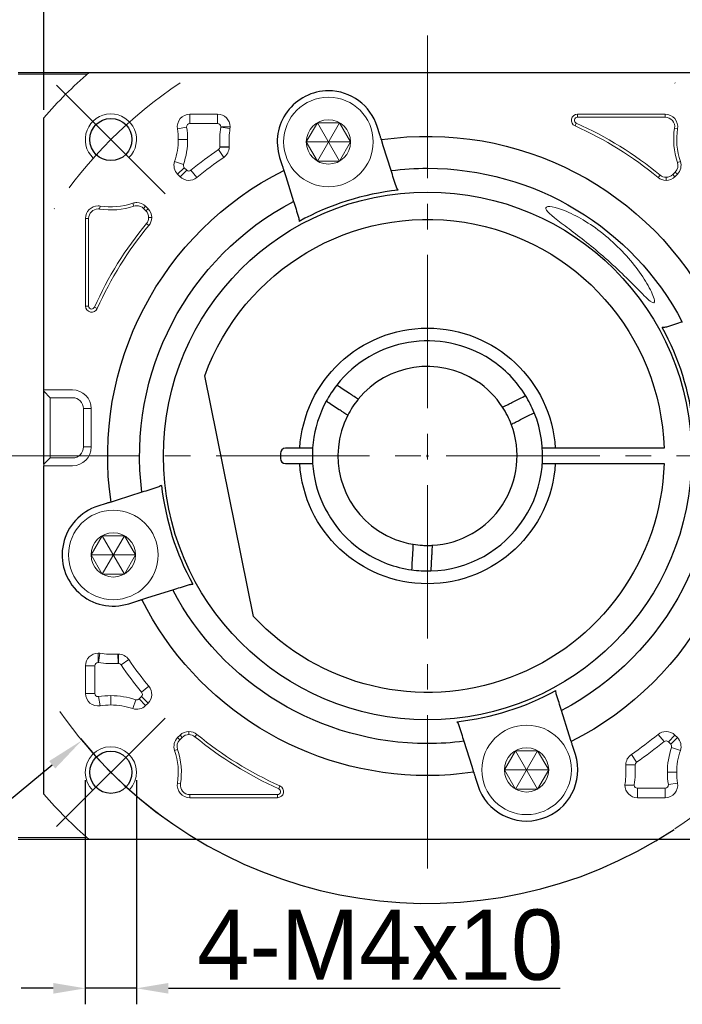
# Model space of a CAD drawing. Header units: millimetres. Extents: x 1384 to 1884, y 1004 to 1358.
# Tile 4 of 8: x 1588 to 1639, y 1235 to 1312. Entities that reach past the tile are written whole.
import ezdxf

# ---------------------------------------------------------------- set-up
doc = ezdxf.new("R2010")
doc.units = ezdxf.units.MM
doc.header["$PDSIZE"] = -5
doc.linetypes.add('点画线', pattern=[18, 12, -2, 2, -2])
doc.layers.get('0').update_dxf_attribs({"lineweight": 18})
doc.layers.get('Defpoints').update_dxf_attribs({"lineweight": 18})
for name, color, linetype, lineweight in [('7中心线层', 7, '点画线', 18), ('尺寸线', 7, 'Continuous', 18), ('尺寸线层', 3, 'Continuous', 18), ('粗实线', 7, 'Continuous', 50), ('细实线', 7, 'Continuous', 18)]:
    doc.layers.add(name, color=color, linetype=linetype, lineweight=lineweight)
doc.styles.add('工程字', font='txt')
doc.dimstyles.new('DIMSTYLE_17', dxfattribs={"dimtxt": 8, "dimasz": 12, "dimexe": 0.18, "dimexo": 0.0625, "dimgap": 0.09, "dimtad": 1, "dimtih": 1, "dimtoh": 1, "dimdec": 3, "dimdsep": 46, "dimtxsty": 'Standard', "dimblk": '_CAXARROW', "dimcen": 0.09, "dimdle": 24, "dimadec": 0, "dimazin": 0, "dimtfac": 0.7, "dimtdec": 3, "dimtofl": 0, "dimtmove": 0, "dimatfit": 3, "dimfxl": 1, "dimtolj": 1, "dimarcsym": 0})
doc.dimstyles.new('副本 ISO-25', dxfattribs={"dimtxt": 5.5, "dimasz": 2.5, "dimexe": 1.25, "dimexo": 0.625, "dimtad": 1, "dimtxsty": '工程字', "dimcen": 2.5, "dimdle": 5, "dimadec": 0, "dimazin": 0, "dimtfac": 1, "dimtmove": 0, "dimatfit": 3, "dimfxl": 1, "dimtolj": 1, "dimarcsym": 0})

# ---------------------------------------------------------------- blocks, each defined once
blk = doc.blocks.new('_CAXARROW')
blk.add_hatch(color=0).paths.add_polyline_path([(0, 0), (-1, 0.125), (-1, -0.125)], flags=0)
blk = doc.blocks.new('*D95')
at = {"layer": 'Defpoints', "color": 0}
for p in [(1646.542, 1300.302), (1592.509, 1255.799)]:
    blk.add_point(p, dxfattribs=at)
at = {"layer": '尺寸线层', "color": 0, "linetype": 'Continuous', "lineweight": -2}
for p, q in [((1619.435, 1278.05), (1619.615, 1278.05)), ((1619.525, 1277.96), (1619.525, 1278.14)), ((1572.687, 1239.473), (1590.193, 1253.892)), ((1562.539, 1239.473), (1572.687, 1239.473))]:
    blk.add_line(p, q, dxfattribs=at)
blk.add_arc((1619.525, 1278.05), 35, 219.18124, 303.41935, dxfattribs=at)
at = {"layer": '尺寸线层', "color": 0, "lineweight": -2, "xscale": 3, "yscale": 3, "zscale": 3, "rotation": 39.47590187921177}
blk.add_blockref('_CAXARROW', (1592.509, 1255.799), dxfattribs=at)
at = {"layer": '尺寸线层', "color": 0, "insert": (1567.102, 1242.723), "char_height": 4.5, "attachment_point": 5, "style": '工程字'}
blk.add_mtext('\\A1;∅70', dxfattribs=at)
blk = doc.blocks.new('_FILLED')
at = {"linetype": 'ByBlock'}
blk.add_hatch(color=0, dxfattribs=at).paths.add_polyline_path([(0, 0), (-1, 0.133), (-1, -0.133)], flags=0)
blk = doc.blocks.new('*D113')
at = {"layer": 'Defpoints', "color": 0}
for p in [(1649.525, 1316.098), (1589.525, 1304.508), (1649.525, 1304.508)]:
    blk.add_point(p, dxfattribs=at)
at = {"layer": '尺寸线层', "color": 0, "lineweight": -2}
for p, q in [((1589.525, 1305.133), (1589.525, 1317.348)), ((1649.525, 1305.133), (1649.525, 1317.348)), ((1592.025, 1316.098), (1647.025, 1316.098))]:
    blk.add_line(p, q, dxfattribs=at)
at = {"layer": '尺寸线层', "color": 0}
for points in [[(1592.025, 1316.515), (1592.025, 1315.681), (1589.525, 1316.098)], [(1647.025, 1315.681), (1647.025, 1316.515), (1649.525, 1316.098)]]:
    blk.add_solid(points, dxfattribs=at)
at = {"layer": '尺寸线层', "color": 0, "insert": (1619.525, 1319.473), "char_height": 5.5, "attachment_point": 5, "style": '工程字'}
blk.add_mtext('\\A1;60', dxfattribs=at)
blk = doc.blocks.new('*D115')
at = {"layer": 'Defpoints', "color": 0}
for p in [(1648.517, 1307.042), (1640.031, 1298.556), (1661.826, 1289.385), (1494.994, 1278.05), (1650.913, 1278.05)]:
    blk.add_point(p, dxfattribs=at)
at = {"layer": '尺寸线层', "color": 0, "lineweight": -2}
for p, q in [((1648.959, 1307.484), (1651.375, 1309.9)), ((1651.538, 1278.05), (1664.568, 1278.05))]:
    blk.add_line(p, q, dxfattribs=at)
blk.add_arc((1619.525, 1278.05), 43.792, 3.27132, 41.72868, dxfattribs=at)
at = {"layer": '尺寸线层', "color": 0}
for points in [[(1652.511, 1307.485), (1651.905, 1306.913), (1650.491, 1309.016)], [(1662.83, 1280.537), (1663.663, 1280.561), (1663.318, 1278.05)]]:
    blk.add_solid(points, dxfattribs=at)
at = {"layer": '尺寸线层', "color": 0, "insert": (1663.102, 1296.101), "char_height": 5.5, "attachment_point": 5, "rotation": 292.5, "style": '工程字'}
blk.add_mtext('\\A1;45%%d', dxfattribs=at)
blk = doc.blocks.new('*D116')
at = {"layer": 'Defpoints', "color": 0}
for p in [(1494.994, 1278.05), (1650.913, 1278.05), (1640.031, 1257.544), (1657.447, 1256.157), (1648.517, 1249.059)]:
    blk.add_point(p, dxfattribs=at)
at = {"layer": '尺寸线层', "color": 0, "lineweight": -2}
for p, q in [((1651.538, 1278.05), (1664.563, 1278.05)), ((1648.959, 1248.617), (1651.372, 1246.204))]:
    blk.add_line(p, q, dxfattribs=at)
blk.add_arc((1619.525, 1278.05), 43.788, 318.27168, 356.72832, dxfattribs=at)
at = {"layer": '尺寸线层', "color": 0}
for points in [[(1663.658, 1275.539), (1662.825, 1275.563), (1663.313, 1278.05)], [(1651.902, 1249.191), (1652.507, 1248.619), (1650.488, 1247.088)]]:
    blk.add_solid(points, dxfattribs=at)
at = {"layer": '尺寸线层', "color": 0, "insert": (1656.862, 1262.585), "char_height": 5.5, "attachment_point": 5, "rotation": 67.5, "style": '工程字'}
blk.add_mtext('\\A1;45%%d', dxfattribs=at)
blk = doc.blocks.new('*D117')
at = {"layer": 'Defpoints', "color": 0}
for p in [(1592.777, 1253.302), (1596.777, 1253.302), (1592.777, 1236.407)]:
    blk.add_point(p, dxfattribs=at)
at = {"layer": '尺寸线层', "color": 0, "lineweight": -2}
for p, q in [((1592.777, 1252.677), (1592.777, 1235.157)), ((1596.777, 1252.677), (1596.777, 1235.157)), ((1590.277, 1236.407), (1587.777, 1236.407)), ((1596.777, 1236.407), (1592.777, 1236.407)), ((1599.277, 1236.407), (1629.881, 1236.407))]:
    blk.add_line(p, q, dxfattribs=at)
at = {"layer": '尺寸线层', "color": 0}
for points in [[(1590.277, 1235.99), (1590.277, 1236.823), (1592.777, 1236.407)], [(1599.277, 1236.823), (1599.277, 1235.99), (1596.777, 1236.407)]]:
    blk.add_solid(points, dxfattribs=at)
at = {"layer": '尺寸线层', "color": 0, "insert": (1615.829, 1239.782), "char_height": 5.5, "attachment_point": 5, "style": '工程字'}
blk.add_mtext('\\A1;4-M4x10', dxfattribs=at)

msp = doc.modelspace()

# ---------------------------------------------------------------- linework, layer by layer
for p, q in [((1592.902, 1307.9033), (1587.5253, 1307.9033)), ((1600.9459, 1304.0507), (1600.9459, 1304.7809)), ((1603.1137, 1304.7809), (1600.9459, 1304.7809)), ((1603.1137, 1304.0507), (1603.1137, 1304.7809)), ((1638.1048, 1304.7809), (1631.2514, 1304.7809)), ((1631.2514, 1304.5402), (1631.2514, 1304.7809)), ((1638.1048, 1304.5402), (1638.1048, 1304.7809)), ((1600.9459, 1304.0507), (1603.1137, 1304.0507)), ((1631.1536, 1304.0814), (1631.0554, 1303.8617)), ((1631.2514, 1304.5402), (1638.1048, 1304.5402)), ((1600.6988, 1303.7603), (1599.9781, 1303.6433)), ((1603.3617, 1303.7663), (1604.0851, 1303.6668)), ((1603.3639, 1303.8004), (1604.0942, 1303.8004)), ((1638.8351, 1303.6819), (1639.0726, 1303.6433)), ((1600.0461, 1302.7991), (1600.7763, 1302.7991)), ((1603.1822, 1302.0062), (1603.5937, 1301.4031)), ((1603.2912, 1302.2243), (1604.0206, 1302.2573)), ((1603.2914, 1302.213), (1604.0216, 1302.213)), ((1600.453, 1300.8561), (1599.7621, 1301.0926)), ((1639.0609, 1301.0146), (1639.2886, 1301.0926)), ((1600.5128, 1300.598), (1599.9965, 1300.0817)), ((1599.9965, 1300.0817), (1600.1853, 1299.8929)), ((1600.7016, 1300.4092), (1600.1853, 1299.8929)), ((1600.7016, 1300.4092), (1600.5128, 1300.598)), ((1601.0382, 1300.3933), (1601.5037, 1299.8308)), ((1638.884, 1300.2519), (1638.6952, 1300.0631)), ((1638.6952, 1300.0631), (1638.8654, 1299.8929)), ((1638.8654, 1299.8929), (1639.0542, 1300.0817)), ((1638.884, 1300.2519), (1639.0542, 1300.0817)), ((1637.7004, 1300.0162), (1637.547, 1299.8308)), ((1638.1721, 1299.8464), (1638.1721, 1299.6057)), ((1596.5611, 1297.5859), (1596.4832, 1297.8136)), ((1593.8939, 1297.3601), (1593.9324, 1297.5977)), ((1597.3238, 1297.4091), (1597.494, 1297.5792)), ((1597.3238, 1297.4091), (1597.5127, 1297.2202)), ((1597.6829, 1297.3904), (1597.494, 1297.5792)), ((1597.5127, 1297.2202), (1597.6829, 1297.3904)), ((1592.7949, 1296.6298), (1592.7949, 1289.7764)), ((1593.0355, 1296.6298), (1592.7949, 1296.6298)), ((1593.0355, 1289.7764), (1593.0355, 1296.6298)), ((1597.5595, 1296.2255), (1597.745, 1296.072)), ((1597.7294, 1296.6971), (1597.97, 1296.6971)), ((1593.0355, 1289.7764), (1592.7949, 1289.7764)), ((1593.4943, 1289.6786), (1593.7141, 1289.5804)), ((1589.5254, 1283.1061), (1589.5254, 1283.2158)), ((1589.5254, 1283.2158), (1590.0254, 1283.2158)), ((1589.5254, 1283.1061), (1590.0254, 1282.6073)), ((1589.5254, 1282.1085), (1589.5254, 1283.1061)), ((1590.0254, 1283.2158), (1591.7754, 1283.2158)), ((1590.0254, 1282.6073), (1591.7754, 1282.6073)), ((1589.5254, 1278.3907), (1589.5254, 1282.1085)), ((1592.6331, 1281.7496), (1592.7428, 1281.7496)), ((1592.6331, 1281.7496), (1592.6331, 1278.7496)), ((1593.2416, 1281.7496), (1592.7428, 1281.7496)), ((1593.2416, 1281.7496), (1593.2416, 1278.7496)), ((1592.6331, 1278.7496), (1592.7428, 1278.7496)), ((1593.2416, 1278.7496), (1592.7428, 1278.7496)), ((1589.5254, 1277.3931), (1589.5254, 1278.3907)), ((1589.5254, 1277.3931), (1590.0254, 1277.8919)), ((1591.7754, 1277.8919), (1590.0254, 1277.8919)), ((1589.5254, 1277.2833), (1589.5254, 1277.3931)), ((1589.5254, 1277.2833), (1590.0254, 1277.2833)), ((1591.7754, 1277.2833), (1590.0254, 1277.2833)), ((1593.7754, 1261.8889), (1593.7754, 1262.6192)), ((1593.8094, 1261.8867), (1593.9089, 1262.6101)), ((1595.3514, 1261.8162), (1595.3184, 1262.5456)), ((1595.3627, 1261.8164), (1595.3627, 1262.5466)), ((1592.7949, 1261.6387), (1592.7949, 1259.4709)), ((1593.525, 1261.6387), (1592.7949, 1261.6387)), ((1593.525, 1259.4709), (1593.525, 1261.6387)), ((1595.5695, 1261.7072), (1596.1727, 1262.1187)), ((1597.1824, 1259.5632), (1597.745, 1260.0287)), ((1593.525, 1259.4709), (1592.7949, 1259.4709)), ((1593.8155, 1259.2238), (1593.9324, 1258.5031)), ((1594.7766, 1258.5712), (1594.7766, 1259.3013)), ((1597.1666, 1259.2267), (1596.9777, 1259.0378)), ((1597.1666, 1259.2267), (1597.6829, 1258.7104)), ((1596.7196, 1258.978), (1596.4832, 1258.2872)), ((1596.9777, 1259.0378), (1597.494, 1258.5215)), ((1597.494, 1258.5215), (1597.6829, 1258.7104)), ((1600.1853, 1256.2079), (1599.9965, 1256.019)), ((1600.3555, 1256.0377), (1600.1853, 1256.2079)), ((1600.8786, 1256.2544), (1600.8786, 1256.4951)), ((1601.3503, 1256.0846), (1601.5037, 1256.27)), ((1638.0125, 1255.7074), (1637.547, 1256.27)), ((1638.3491, 1255.6916), (1638.8654, 1256.2079)), ((1639.0542, 1256.019), (1638.8654, 1256.2079)), ((1600.1667, 1255.8488), (1599.9965, 1256.019)), ((1600.1667, 1255.8488), (1600.3555, 1256.0377)), ((1638.3491, 1255.6916), (1638.5379, 1255.5027)), ((1638.5379, 1255.5027), (1639.0542, 1256.019)), ((1599.9899, 1255.0861), (1599.7621, 1255.0082)), ((1635.8685, 1254.0945), (1635.457, 1254.6977)), ((1638.5978, 1255.2447), (1639.2886, 1255.0082)), ((1635.7593, 1253.8877), (1635.0291, 1253.8877)), ((1639.0046, 1253.3016), (1638.2744, 1253.3016)), ((1600.2156, 1252.4189), (1599.9781, 1252.4575)), ((1635.6868, 1252.3004), (1634.9565, 1252.3004)), ((1638.3519, 1252.3405), (1639.0726, 1252.4575)), ((1607.7993, 1251.5606), (1600.9459, 1251.5606)), ((1600.9459, 1251.5606), (1600.9459, 1251.3199)), ((1607.7993, 1251.5606), (1607.7993, 1251.3199)), ((1607.8971, 1252.0193), (1607.9953, 1252.2391)), ((1638.1048, 1252.0501), (1635.937, 1252.0501)), ((1635.937, 1252.0501), (1635.937, 1251.3199)), ((1638.1048, 1252.0501), (1638.1048, 1251.3199)), ((1600.9459, 1251.3199), (1607.7993, 1251.3199)), ((1635.937, 1251.3199), (1638.1048, 1251.3199)), ((1587.5253, 1248.1974), (1592.902, 1248.1974))]:
    msp.add_line(p, q)
for centre in [(1611.7822, 1302.6086), (1594.9671, 1270.3072), (1627.2685, 1253.4922)]:
    msp.add_circle(centre, 1.7321)
for centre, radius, start, end in [((1600.9459, 1303.8004), 0.9805, 90, 189.218623), ((1603.1137, 1303.8004), 0.9805, 0, 90), ((1631.2514, 1304.3004), 0.4805, 90, 245.929385), ((1638.1048, 1303.8004), 0.9805, 350.781377, 90), ((1619.5254, 1278.0504), 28.5102, 50.39475, 65.929385), ((1594.7766, 1302.7991), 5.9997, 0, 9.218623), ((1611.7822, 1302.6086), 8.4997, 172.17173, 182.59118), ((1603.1137, 1303.8004), 0.9805, 352.17173, 0), ((1644.2741, 1302.7991), 5.5102, 170.781377, 198.896119), ((1594.7766, 1302.7991), 5.9997, 341.103881, 0), ((1619.5254, 1278.0504), 28.9997, 124.302587, 129.60525), ((1603.0411, 1302.213), 0.9805, 304.302587, 0), ((1603.0411, 1302.213), 0.9805, 0, 2.59118), ((1600.6898, 1300.775), 0.9805, 161.103881, 225), ((1638.3609, 1300.775), 0.9805, 315, 18.896119), ((1600.8786, 1300.5862), 0.9805, 225, 309.60525), ((1638.1721, 1300.5862), 0.9805, 230.39475, 270), ((1638.1721, 1300.5862), 0.9805, 270, 315), ((1596.8007, 1296.8859), 0.9805, 90, 108.896119), ((1596.8007, 1296.8859), 0.9805, 45, 90), ((1593.7754, 1296.6298), 0.9805, 90, 180), ((1593.7754, 1296.6298), 0.9805, 80.781377, 90), ((1594.7766, 1302.7991), 5.5102, 260.781377, 288.896119), ((1596.9896, 1296.6971), 0.9805, 0, 45), ((1619.5254, 1278.0504), 28.5102, 140.39475, 155.929385), ((1596.9896, 1296.6971), 0.9805, 320.39475, 0), ((1593.2754, 1289.7764), 0.4805, 180, 335.929385), ((1593.7754, 1261.6387), 0.9805, 90, 180), ((1593.7754, 1261.6387), 0.9805, 82.17173, 90), ((1595.3627, 1261.5661), 0.9805, 90, 92.59118), ((1595.3627, 1261.5661), 0.9805, 34.302587, 90), ((1594.9671, 1270.3072), 8.4997, 262.17173, 272.59118), ((1619.5254, 1278.0504), 28.9997, 214.302587, 219.60525), ((1596.9896, 1259.4037), 0.9805, 315, 39.60525), ((1593.7754, 1259.4709), 0.9805, 180, 279.218623), ((1594.7766, 1253.3016), 5.9997, 90, 99.218623), ((1594.7766, 1253.3016), 5.9997, 71.103881, 90), ((1596.8007, 1259.2148), 0.9805, 251.103881, 315), ((1600.8786, 1255.5146), 0.9805, 90, 135), ((1600.8786, 1255.5146), 0.9805, 50.39475, 90), ((1638.1721, 1255.5146), 0.9805, 90, 129.60525), ((1638.1721, 1255.5146), 0.9805, 45, 90), ((1600.6898, 1255.3257), 0.9805, 135, 198.896119), ((1619.5254, 1278.0504), 28.5102, 230.39475, 245.929385), ((1619.5254, 1278.0504), 28.9997, 304.302587, 309.60525), ((1638.3609, 1255.3257), 0.9805, 341.103881, 45), ((1594.7766, 1253.3016), 5.5102, 350.781377, 18.896119), ((1636.0096, 1253.8877), 0.9805, 124.302587, 180), ((1644.2741, 1253.3016), 5.9997, 161.103881, 180), ((1636.0096, 1253.8877), 0.9805, 180, 182.59118), ((1627.2685, 1253.4922), 8.4997, 352.17173, 2.59118), ((1644.2741, 1253.3016), 5.9997, 180, 189.218623), ((1600.9459, 1252.3004), 0.9805, 170.781377, 270), ((1635.937, 1252.3004), 0.9805, 172.17173, 180), ((1635.937, 1252.3004), 0.9805, 180, 270), ((1638.1048, 1252.3004), 0.9805, 270, 9.218623), ((1607.7993, 1251.8004), 0.4805, 270, 65.929385)]:
    msp.add_arc(centre, radius, start, end)
at = {"extrusion": (0, 0, -1)}
for centre, radius, start, end in [((-1638.1048, 1303.8004), 0.7398, 90, 189.218623), ((-1594.7766, 1302.7991), 5.2695, 170.781377, 180), ((-1611.7822, 1302.6086), 7.7695, 357.40882, 7.82827), ((-1619.5254, 1278.0504), 28.2695, 114.070615, 129.60525), ((-1644.2741, 1302.7991), 5.2695, 341.103881, 9.218623), ((-1594.7766, 1302.7991), 5.2695, 180, 198.896119), ((-1619.5254, 1278.0504), 28.2695, 50.39475, 55.697413), ((-1638.3609, 1300.775), 0.7398, 161.103881, 225), ((-1638.1721, 1300.5862), 0.7398, 225, 270), ((-1638.1721, 1300.5862), 0.7398, 270, 309.60525), ((-1594.7766, 1302.7991), 5.2695, 251.103881, 279.218623), ((-1593.7754, 1296.6298), 0.7398, 0, 90), ((-1593.7754, 1296.6298), 0.7398, 90, 99.218623), ((-1596.8007, 1296.8859), 0.7398, 71.103881, 90), ((-1596.8007, 1296.8859), 0.7398, 90, 135), ((-1596.9896, 1296.6971), 0.7398, 135, 180), ((-1596.9896, 1296.6971), 0.7398, 180, 219.60525), ((-1619.5254, 1278.0504), 28.2695, 24.070615, 39.60525), ((-1591.7754, 1281.7496), 1.4663, 90, 180), ((-1591.7754, 1281.7496), 0.8577, 90, 180), ((-1591.7754, 1278.7496), 1.4663, 180, 270), ((-1591.7754, 1278.7496), 0.8577, 180, 270), ((-1594.9671, 1270.3072), 7.7695, 267.40882, 277.82827), ((-1619.5254, 1278.0504), 28.2695, 320.39475, 325.697413), ((-1594.7766, 1253.3016), 5.2695, 80.781377, 90), ((-1594.7766, 1253.3016), 5.2695, 90, 108.896119), ((-1600.8786, 1255.5146), 0.7398, 45, 90), ((-1600.8786, 1255.5146), 0.7398, 90, 129.60525), ((-1619.5254, 1278.0504), 28.2695, 294.070615, 309.60525), ((-1619.5254, 1278.0504), 28.2695, 230.39475, 235.697413), ((-1600.6898, 1255.3257), 0.7398, 341.103881, 45), ((-1594.7766, 1253.3016), 5.2695, 161.103881, 189.218623), ((-1644.2741, 1253.3016), 5.2695, 0, 18.896119), ((-1627.2685, 1253.4922), 7.7695, 177.40882, 187.82827), ((-1644.2741, 1253.3016), 5.2695, 350.781377, 0), ((-1600.9459, 1252.3004), 0.7398, 270, 9.218623)]:
    msp.add_arc(centre, radius, start, end, dxfattribs=at)
for points, degree in [([(1600.6988, 1303.7603), (1600.7067, 1303.837), (1600.7224, 1303.9905), (1600.8714, 1304.0306), (1600.9459, 1304.0507)], 3), ([(1603.3639, 1303.8004), (1603.3639, 1303.789), (1603.3632, 1303.7776), (1603.3617, 1303.7663)], 3), ([(1603.2912, 1302.2243), (1603.2914, 1302.213)], 1), ([(1600.5128, 1300.598), (1600.4844, 1300.6368), (1600.4278, 1300.7143), (1600.4446, 1300.8088), (1600.453, 1300.8561)], 3), ([(1593.7754, 1261.8889), (1593.7867, 1261.8889), (1593.7981, 1261.8882), (1593.8094, 1261.8867)], 3), ([(1595.3514, 1261.8162), (1595.3627, 1261.8164)], 1), ([(1638.5379, 1255.5027), (1638.5663, 1255.464), (1638.6229, 1255.3865), (1638.6061, 1255.2919), (1638.5978, 1255.2447)], 3), ([(1635.7595, 1253.8764), (1635.7593, 1253.8877)], 1), ([(1635.6868, 1252.3004), (1635.6868, 1252.3118), (1635.6875, 1252.3232), (1635.689, 1252.3345)], 3)]:
    msp.add_open_spline(points, degree=degree)
for points, knots in [([(1603.1137, 1304.0507), (1603.1815, 1304.0345), (1603.3163, 1304.0023), (1603.3481, 1303.8675), (1603.3639, 1303.8004)], [0, 0, 0, 0, 0.5025738, 1, 1, 1, 1]), ([(1631.1536, 1304.0814), (1631.1103, 1304.1131), (1631.024, 1304.1764), (1631.0021, 1304.3535), (1631.0944, 1304.5063), (1631.199, 1304.5289), (1631.2514, 1304.5402)], [0, 0, 0, 0, 0.2504474, 0.5, 0.7495526, 1, 1, 1, 1]), ([(1603.2914, 1302.213), (1603.286, 1302.1719), (1603.2751, 1302.0895), (1603.2132, 1302.034), (1603.1822, 1302.0062)], [0, 0, 0, 0, 0.499116, 1, 1, 1, 1]), ([(1601.0382, 1300.3933), (1600.9848, 1300.3648), (1600.8711, 1300.304), (1600.7604, 1300.3727), (1600.7016, 1300.4092)], [0, 0, 0, 0, 0.4696061, 1, 1, 1, 1]), ([(1633.0254, 1295.6029), (1632.0418, 1296.3594), (1630.9322, 1296.9838), (1629.2255, 1297.6227), (1628.7121, 1297.6259), (1628.8529, 1297.1329), (1629.4577, 1296.6571), (1631.0888, 1295.427), (1632.0815, 1294.6761), (1633.0254, 1293.8706)], [0, 0, 0, 0, 0.25, 0.25, 0.5, 0.5, 0.75, 0.75, 1, 1, 1, 1]), ([(1633.0254, 1293.8706), (1634.088, 1292.9639), (1635.0764, 1291.9951), (1636.3, 1290.7514), (1636.6773, 1290.3614), (1637.1969, 1289.9535), (1637.314, 1289.9884), (1637.2091, 1290.5041), (1637.0201, 1290.9243), (1636.5184, 1291.8157), (1636.1968, 1292.3035), (1635.0862, 1293.7617), (1634.1356, 1294.7489), (1633.0254, 1295.6029)], [0, 0, 0, 0, 0.25, 0.25, 0.375, 0.375, 0.5, 0.5, 0.625, 0.625, 0.75, 0.75, 1, 1, 1, 1]), ([(1593.4943, 1289.6786), (1593.4678, 1289.6406), (1593.4161, 1289.5664), (1593.2602, 1289.5226), (1593.0805, 1289.5947), (1593.0507, 1289.7153), (1593.0355, 1289.7764)], [0, 0, 0, 0, 0.2188245, 0.427987, 0.7104341, 1, 1, 1, 1]), ([(1593.525, 1261.6387), (1593.5412, 1261.7065), (1593.5734, 1261.8413), (1593.7083, 1261.8731), (1593.7754, 1261.8889)], [0, 0, 0, 0, 0.5025738, 1, 1, 1, 1]), ([(1595.3627, 1261.8164), (1595.4038, 1261.811), (1595.4862, 1261.8001), (1595.5417, 1261.7382), (1595.5695, 1261.7072)], [0, 0, 0, 0, 0.499116, 1, 1, 1, 1]), ([(1593.8155, 1259.2238), (1593.8022, 1259.2224), (1593.7259, 1259.2142), (1593.5717, 1259.2757), (1593.5406, 1259.4058), (1593.525, 1259.4709)], [0, 0, 0, 0, 0.0952819, 0.5467814, 1, 1, 1, 1]), ([(1597.1824, 1259.5632), (1597.2121, 1259.5056), (1597.2715, 1259.3904), (1597.2015, 1259.2812), (1597.1666, 1259.2267)], [0, 0, 0, 0, 0.5, 1, 1, 1, 1]), ([(1596.9777, 1259.0378), (1596.9395, 1259.0103), (1596.8856, 1258.9716), (1596.7918, 1258.961), (1596.7465, 1258.9717), (1596.7196, 1258.978)], [0, 0, 0, 0, 0.4976567, 0.7030632, 1, 1, 1, 1]), ([(1638.0125, 1255.7074), (1638.0701, 1255.7371), (1638.1854, 1255.7966), (1638.2945, 1255.7266), (1638.3491, 1255.6916)], [0, 0, 0, 0, 0.5, 1, 1, 1, 1]), ([(1635.7593, 1253.8877), (1635.7647, 1253.9289), (1635.7756, 1254.0113), (1635.8375, 1254.0667), (1635.8685, 1254.0945)], [0, 0, 0, 0, 0.499116, 1, 1, 1, 1]), ([(1635.937, 1252.0501), (1635.8692, 1252.0662), (1635.7344, 1252.0984), (1635.7026, 1252.2333), (1635.6868, 1252.3004)], [0, 0, 0, 0, 0.5025738, 1, 1, 1, 1]), ([(1638.3519, 1252.3405), (1638.344, 1252.2637), (1638.3283, 1252.1102), (1638.1793, 1252.0701), (1638.1048, 1252.0501)], [0, 0, 0, 0, 0.500011, 1, 1, 1, 1]), ([(1607.8971, 1252.0193), (1607.9404, 1251.9876), (1608.0267, 1251.9244), (1608.0486, 1251.7472), (1607.9563, 1251.5944), (1607.8517, 1251.5719), (1607.7993, 1251.5606)], [0, 0, 0, 0, 0.2504474, 0.5, 0.7495526, 1, 1, 1, 1])]:
    msp.add_open_spline(points, degree=3, knots=knots)
at = {"layer": '7中心线层'}
for p, q in [((1619.5254, 1245.7744), (1619.5254, 1310.9337)), ((1599.0193, 1298.5565), (1590.534, 1307.0418)), ((1494.9944, 1278.0504), (1650.9129, 1278.0504)), ((1599.0193, 1257.5443), (1589.8269, 1248.3519))]:
    msp.add_line(p, q, dxfattribs=at)
for start, end in [(123.521659, 146.478341), (33.521659, 56.478341), (303.521659, 326.478341), (214.822638, 236.478341)]:
    msp.add_arc((1619.5254, 1278.0504), 35, start, end, dxfattribs=at)
at = {"layer": '尺寸线'}
msp.add_line((1590.0254, 1282.6073), (1590.0254, 1277.8919), dxfattribs=at)
for centre, start, end in [((1594.7766, 1302.7991), 315, 226.637245), ((1594.7766, 1253.3016), 316.637245, 225)]:
    msp.add_arc(centre, 2, start, end, dxfattribs=at)
at = {"layer": '粗实线', "linetype": 'Continuous', "lineweight": 30}
for p, q in [((1587.5253, 1308.0504), (1593.0679, 1308.0504)), ((1593.0678, 1308.0504), (1645.9829, 1308.0504)), ((1589.5254, 1277.3931), (1589.5254, 1304.5079)), ((1615.7976, 1303.1753), (1615.597, 1303.8114)), ((1616.0718, 1302.3057), (1615.9194, 1302.789)), ((1616.6821, 1300.37), (1616.0718, 1302.3057)), ((1607.9673, 1301.4058), (1608.1679, 1300.7697)), ((1608.2897, 1300.3833), (1608.442, 1299.9001)), ((1608.442, 1299.9001), (1609.0524, 1297.9644)), ((1605.9326, 1265.501), (1602.1181, 1284.3144)), ((1613.4359, 1282.9246), (1612.8474, 1283.3091)), ((1626.114, 1282.2252), (1626.7413, 1282.5427)), ((1612.6155, 1281.6689), (1612.027, 1282.0534)), ((1626.7913, 1280.8869), (1627.4186, 1281.2043)), ((1609.5434, 1278.6504), (1608.4254, 1278.6504)), ((1638.0156, 1278.6504), (1629.5073, 1278.6504)), ((1608.0254, 1278.2504), (1608.0254, 1277.8504)), ((1589.5254, 1251.5929), (1589.5254, 1277.2833)), ((1608.4254, 1277.4504), (1609.5434, 1277.4504)), ((1629.5073, 1277.4504), (1638.0156, 1277.4504)), ((1597.2057, 1275.2071), (1595.27, 1274.5968)), ((1594.4004, 1274.3226), (1593.7643, 1274.1221)), ((1595.27, 1274.5968), (1594.7868, 1274.4444)), ((1618.3488, 1270.3396), (1618.3101, 1269.6377)), ((1619.8466, 1270.257), (1619.8078, 1269.5551)), ((1597.1924, 1266.8147), (1597.6756, 1266.9671)), ((1597.6756, 1266.9671), (1599.6114, 1267.5774)), ((1596.17, 1266.4923), (1596.806, 1266.6929)), ((1630.6087, 1256.2007), (1629.9983, 1258.1364)), ((1630.761, 1255.7174), (1630.6087, 1256.2007)), ((1622.3686, 1255.7307), (1622.9789, 1253.795)), ((1631.0834, 1254.695), (1630.8828, 1255.3311)), ((1622.9789, 1253.795), (1623.1313, 1253.3118)), ((1623.2531, 1252.9254), (1623.4537, 1252.2893)), ((1593.0679, 1248.0504), (1587.5253, 1248.0504)), ((1645.9829, 1248.0504), (1593.0678, 1248.0504))]:
    msp.add_line(p, q, dxfattribs=at)
for centre in [(1594.7766, 1302.7991), (1594.7766, 1253.3016)]:
    msp.add_circle(centre, 1.65, dxfattribs=at)
at = {"layer": '粗实线', "linetype": 'Continuous', "lineweight": 30, "extrusion": (0, 0, -1)}
for radius, start, end in [(40, 41.409622, 48.590378), (25, 81.706896, 153.293104), (25, 351.706896, 63.293104), (22.5, 82.740348, 90), (22.5, 90, 152.259652), (20.6414, 270, 90), (20.6414, 90, 270), (22.5, 352.740348, 62.259652), (18.5, 19.791512, 178.141433), (10, 3.439813, 176.560187), (25, 171.706896, 243.293104), (22.5, 172.740348, 242.259652), (18.5, 181.858567, 317.285651), (10, 183.439813, 356.560187), (22.5, 270, 332.259652), (25, 270, 333.293104), (22.5, 262.740348, 270), (25, 261.706896, 270), (40, 311.409622, 318.590378)]:
    msp.add_arc((-1619.5254, 1278.0504), radius, start, end, dxfattribs=at)
at = {"layer": '粗实线', "linetype": 'Continuous', "lineweight": 30}
for centre, radius, start, end in [((1611.7822, 1302.6086), 4, 90, 197.5), ((1611.7822, 1302.6086), 4, 17.5, 90), ((1619.5254, 1278.0504), 20.9162, 96.317702, 118.682298), ((1619.5254, 1278.0504), 20.9162, 6.317702, 28.682298), ((1619.5254, 1278.0504), 9, 56.84238, 142.062189), ((1619.5254, 1278.0504), 9, 31.622572, 56.84238), ((1619.5254, 1278.0504), 7, 56.84238, 140.691741), ((1619.5254, 1278.0504), 7, 32.99302, 56.84238), ((1619.5254, 1278.0504), 9, 142.061948, 151.622258), ((1619.5254, 1278.0504), 9, 151.622572, 236.84238), ((1619.5254, 1278.0504), 9, 22.062552, 31.622862), ((1619.5254, 1278.0504), 7, 152.99302, 236.84238), ((1619.5254, 1278.0504), 9, 271.622572, 22.062189), ((1619.5254, 1278.0504), 7, 272.99302, 20.691741), ((1608.4254, 1278.2504), 0.4, 90, 180), ((1608.4254, 1277.8504), 0.4, 180, 270), ((1619.5254, 1278.0504), 20.9162, 186.317702, 208.682298), ((1594.9671, 1270.3072), 4, 107.5, 287.5), ((1619.5254, 1278.0504), 7, 236.84238, 260.691741), ((1619.5254, 1278.0504), 9, 236.84238, 262.062189), ((1619.5254, 1278.0504), 9, 262.063596, 271.621213), ((1619.5254, 1278.0504), 20.9162, 276.317702, 298.682298), ((1627.2685, 1253.4922), 4, 197.500017, 17.5)]:
    msp.add_arc(centre, radius, start, end, dxfattribs=at)
for points, knots in [([(1615.9197, 1302.7882), (1615.9183, 1302.7926), (1615.9169, 1302.797), (1615.9083, 1302.8243), (1615.9016, 1302.8454), (1615.8849, 1302.8983), (1615.8747, 1302.9309), (1615.8519, 1303.0032), (1615.839, 1303.044), (1615.8166, 1303.1151), (1615.8071, 1303.1453), (1615.7976, 1303.1753)], [0, 0, 0, 0, 0.2115356, 0.2115356, 0.4229944, 0.4229944, 0.6356664, 0.6356664, 0.8509644, 0.8509644, 1, 1, 1, 1]), ([(1608.1679, 1300.7697), (1608.1816, 1300.726), (1608.1956, 1300.6818), (1608.2216, 1300.5994), (1608.234, 1300.5601), (1608.2554, 1300.4921), (1608.2647, 1300.4625), (1608.279, 1300.4172), (1608.2842, 1300.4007), (1608.287, 1300.3919), (1608.2884, 1300.3875), (1608.2898, 1300.3831)], [0, 0, 0, 0, 0.2183987, 0.2183987, 0.4368728, 0.4368728, 0.6541149, 0.6541149, 0.8686839, 0.8686839, 1, 1, 1, 1]), ([(1614.111, 1282.4836), (1614.1072, 1282.4861), (1614.0962, 1282.4933), (1614.0467, 1282.5256), (1614.0095, 1282.5499), (1613.9162, 1282.6108), (1613.8588, 1282.6484), (1613.7317, 1282.7314), (1613.6603, 1282.7781), (1613.5375, 1282.8582), (1613.4866, 1282.8915), (1613.4359, 1282.9246)], [0, 0, 0, 0, 0.2135041, 0.2135041, 0.4269713, 0.4269713, 0.6410212, 0.6410212, 0.8562277, 0.8562277, 1, 1, 1, 1]), ([(1613.2906, 1281.2278), (1613.2868, 1281.2303), (1613.2758, 1281.2375), (1613.2263, 1281.2698), (1613.1891, 1281.2941), (1613.0958, 1281.3551), (1613.0384, 1281.3926), (1612.9113, 1281.4756), (1612.8399, 1281.5223), (1612.7171, 1281.6025), (1612.6661, 1281.6358), (1612.6155, 1281.6689)], [0, 0, 0, 0, 0.2135041, 0.2135041, 0.4269713, 0.4269713, 0.6410212, 0.6410212, 0.8562277, 0.8562277, 1, 1, 1, 1]), ([(1625.3945, 1281.8611), (1625.3986, 1281.8632), (1625.4103, 1281.8691), (1625.463, 1281.8958), (1625.5027, 1281.9158), (1625.6021, 1281.9662), (1625.6633, 1281.9971), (1625.7987, 1282.0657), (1625.8749, 1282.1042), (1626.0057, 1282.1704), (1626.06, 1282.1979), (1626.114, 1282.2252)], [0, 0, 0, 0, 0.2135041, 0.2135041, 0.4269713, 0.4269713, 0.6410212, 0.6410212, 0.8562277, 0.8562277, 1, 1, 1, 1]), ([(1626.0718, 1280.5227), (1626.0759, 1280.5248), (1626.0876, 1280.5307), (1626.1403, 1280.5574), (1626.18, 1280.5775), (1626.2794, 1280.6278), (1626.3406, 1280.6588), (1626.476, 1280.7273), (1626.5522, 1280.7658), (1626.683, 1280.832), (1626.7373, 1280.8595), (1626.7913, 1280.8869)], [0, 0, 0, 0, 0.2135041, 0.2135041, 0.4269713, 0.4269713, 0.6410212, 0.6410212, 0.8562277, 0.8562277, 1, 1, 1, 1]), ([(1610.5477, 1278.6504), (1610.5431, 1278.6504), (1610.5261, 1278.6504), (1610.4521, 1278.6504), (1610.3964, 1278.6504), (1610.2567, 1278.6504), (1610.1709, 1278.6504), (1609.9811, 1278.6504), (1609.8745, 1278.6504), (1609.6926, 1278.6504), (1609.6178, 1278.6504), (1609.5434, 1278.6504)], [0, 0, 0, 0, 0.2143841, 0.2143841, 0.4287539, 0.4287539, 0.6433501, 0.6433501, 0.8583945, 0.8583945, 1, 1, 1, 1]), ([(1629.5073, 1278.6504), (1629.395, 1278.6504), (1629.2812, 1278.6504), (1629.0692, 1278.6504), (1628.9682, 1278.6504), (1628.7929, 1278.6504), (1628.7162, 1278.6504), (1628.5975, 1278.6504), (1628.5538, 1278.6504), (1628.514, 1278.6504), (1628.5094, 1278.6504), (1628.5048, 1278.6504)], [0, 0, 0, 0, 0.2155949, 0.2155949, 0.4311982, 0.4311982, 0.6466607, 0.6466607, 0.8617206, 0.8617206, 1, 1, 1, 1]), ([(1609.5434, 1277.4504), (1609.6557, 1277.4504), (1609.7695, 1277.4504), (1609.9815, 1277.4504), (1610.0825, 1277.4504), (1610.2578, 1277.4504), (1610.3345, 1277.4504), (1610.4533, 1277.4504), (1610.4969, 1277.4504), (1610.5367, 1277.4504), (1610.5413, 1277.4504), (1610.5459, 1277.4504)], [0, 0, 0, 0, 0.2155949, 0.2155949, 0.4311982, 0.4311982, 0.6466607, 0.6466607, 0.8617206, 0.8617206, 1, 1, 1, 1]), ([(1628.503, 1277.4504), (1628.5076, 1277.4504), (1628.5246, 1277.4504), (1628.5986, 1277.4504), (1628.6543, 1277.4504), (1628.794, 1277.4504), (1628.8799, 1277.4504), (1629.0696, 1277.4504), (1629.1762, 1277.4504), (1629.3581, 1277.4504), (1629.4329, 1277.4504), (1629.5073, 1277.4504)], [0, 0, 0, 0, 0.2143841, 0.2143841, 0.4287539, 0.4287539, 0.6433501, 0.6433501, 0.8583945, 0.8583945, 1, 1, 1, 1]), ([(1594.7875, 1274.4447), (1594.7831, 1274.4433), (1594.7787, 1274.4419), (1594.7514, 1274.4333), (1594.7303, 1274.4266), (1594.6774, 1274.41), (1594.6449, 1274.3997), (1594.5725, 1274.3769), (1594.5317, 1274.364), (1594.4606, 1274.3416), (1594.4304, 1274.3321), (1594.4004, 1274.3226)], [0, 0, 0, 0, 0.2115356, 0.2115356, 0.4229944, 0.4229944, 0.6356664, 0.6356664, 0.8509644, 0.8509644, 1, 1, 1, 1]), ([(1618.3933, 1271.1448), (1618.393, 1271.1403), (1618.3923, 1271.1271), (1618.389, 1271.0682), (1618.3866, 1271.0238), (1618.3804, 1270.9125), (1618.3767, 1270.844), (1618.3683, 1270.6925), (1618.3636, 1270.6072), (1618.3555, 1270.4608), (1618.3522, 1270.4), (1618.3488, 1270.3396)], [0, 0, 0, 0, 0.2135041, 0.2135041, 0.4269713, 0.4269713, 0.6410212, 0.6410212, 0.8562277, 0.8562277, 1, 1, 1, 1]), ([(1618.3931, 1271.1425), (1618.6417, 1271.1095), (1619.0176, 1271.0596), (1619.5192, 1271.0464), (1619.7691, 1271.0555), (1619.8909, 1271.0599)], [0, 0, 0, 0, 0.5003656, 0.7564876, 1, 1, 1, 1]), ([(1619.891, 1271.0622), (1619.8907, 1271.0576), (1619.89, 1271.0445), (1619.8868, 1270.9855), (1619.8843, 1270.9411), (1619.8782, 1270.8299), (1619.8744, 1270.7614), (1619.866, 1270.6098), (1619.8613, 1270.5246), (1619.8532, 1270.3782), (1619.8499, 1270.3174), (1619.8466, 1270.257)], [0, 0, 0, 0, 0.2135041, 0.2135041, 0.4269713, 0.4269713, 0.6410212, 0.6410212, 0.8562277, 0.8562277, 1, 1, 1, 1]), ([(1596.806, 1266.6929), (1596.8497, 1266.7067), (1596.894, 1266.7206), (1596.9764, 1266.7466), (1597.0157, 1266.759), (1597.0836, 1266.7804), (1597.1132, 1266.7897), (1597.1585, 1266.804), (1597.175, 1266.8092), (1597.1838, 1266.812), (1597.1882, 1266.8134), (1597.1926, 1266.8148)], [0, 0, 0, 0, 0.2183987, 0.2183987, 0.4368728, 0.4368728, 0.6541149, 0.6541149, 0.8686839, 0.8686839, 1, 1, 1, 1]), ([(1630.8828, 1255.3311), (1630.8691, 1255.3747), (1630.8551, 1255.419), (1630.8291, 1255.5014), (1630.8167, 1255.5407), (1630.7953, 1255.6086), (1630.786, 1255.6382), (1630.7717, 1255.6836), (1630.7665, 1255.7), (1630.7637, 1255.7089), (1630.7623, 1255.7132), (1630.761, 1255.7176)], [0, 0, 0, 0, 0.2183987, 0.2183987, 0.4368728, 0.4368728, 0.6541149, 0.6541149, 0.8686839, 0.8686839, 1, 1, 1, 1]), ([(1623.1311, 1253.3125), (1623.1324, 1253.3081), (1623.1338, 1253.3037), (1623.1424, 1253.2764), (1623.1491, 1253.2553), (1623.1658, 1253.2024), (1623.176, 1253.1699), (1623.1988, 1253.0976), (1623.2117, 1253.0568), (1623.2341, 1252.9856), (1623.2436, 1252.9554), (1623.2531, 1252.9254)], [0, 0, 0, 0, 0.2115356, 0.2115356, 0.4229944, 0.4229944, 0.6356664, 0.6356664, 0.8509644, 0.8509644, 1, 1, 1, 1])]:
    msp.add_open_spline(points, degree=3, knots=knots, dxfattribs=at)
for points in [[(1617.0705, 1299.1381), (1616.9409, 1299.5491), (1616.8115, 1299.9597), (1616.6821, 1300.37)], [(1617.2237, 1298.8395), (1617.1511, 1298.9365), (1617.1026, 1299.0363), (1617.0705, 1299.1381)], [(1609.0524, 1297.9644), (1609.1817, 1297.5541), (1609.3112, 1297.1435), (1609.4408, 1296.7324)], [(1609.4408, 1296.7324), (1609.4729, 1296.6307), (1609.4904, 1296.5211), (1609.4866, 1296.4)], [(1639.4393, 1288.5233), (1639.0291, 1288.394), (1638.6185, 1288.2645), (1638.2074, 1288.1349)], [(1638.2074, 1288.1349), (1638.1056, 1288.1028), (1637.9961, 1288.0853), (1637.875, 1288.0891)], [(1612.8474, 1283.3091), (1612.7073, 1283.4006), (1612.5673, 1283.4921), (1612.4272, 1283.5836)], [(1612.027, 1282.0534), (1611.8869, 1282.1449), (1611.7469, 1282.2364), (1611.6068, 1282.3279)], [(1614.1091, 1282.4848), (1613.7931, 1282.0988), (1613.5152, 1281.6736), (1613.2887, 1281.2291)], [(1626.7413, 1282.5427), (1626.8905, 1282.6182), (1627.0398, 1282.6937), (1627.189, 1282.7693)], [(1626.0738, 1280.5238), (1625.8975, 1280.9905), (1625.6682, 1281.4437), (1625.3965, 1281.8621)], [(1627.4186, 1281.2043), (1627.5678, 1281.2798), (1627.7171, 1281.3554), (1627.8663, 1281.4309)], [(1598.4377, 1275.5956), (1598.0266, 1275.466), (1597.616, 1275.3365), (1597.2057, 1275.2071)], [(1598.7362, 1275.7487), (1598.6392, 1275.6761), (1598.5394, 1275.6277), (1598.4377, 1275.5956)], [(1618.3101, 1269.6377), (1618.3009, 1269.4706), (1618.2917, 1269.3036), (1618.2825, 1269.1366)], [(1619.8078, 1269.5551), (1619.7986, 1269.388), (1619.7894, 1269.221), (1619.7802, 1269.054)], [(1599.6114, 1267.5774), (1600.0216, 1267.7068), (1600.4323, 1267.8362), (1600.8433, 1267.9658)], [(1600.8433, 1267.9658), (1600.9361, 1267.9951), (1601.0355, 1268.0121), (1601.144, 1268.0121)], [(1601.144, 1268.0121), (1601.1545, 1268.0121), (1601.1651, 1268.012), (1601.1757, 1268.0116)], [(1629.6099, 1259.3683), (1629.5778, 1259.4701), (1629.5603, 1259.5797), (1629.5641, 1259.7007)], [(1629.9983, 1258.1364), (1629.869, 1258.5466), (1629.7395, 1258.9573), (1629.6099, 1259.3683)], [(1621.827, 1257.2612), (1621.8996, 1257.1643), (1621.9481, 1257.0644), (1621.9802, 1256.9627)], [(1621.9802, 1256.9627), (1622.1098, 1256.5516), (1622.2392, 1256.141), (1622.3686, 1255.7307)]]:
    msp.add_open_spline(points, degree=3, dxfattribs=at)
at = {"layer": '细实线', "color": 0}
for p, q in [((1612.6482, 1304.1086), (1610.9162, 1301.1086)), ((1612.6482, 1301.1086), (1610.9162, 1304.1086)), ((1613.5142, 1302.6086), (1610.0501, 1302.6086)), ((1595.8332, 1271.8072), (1594.1011, 1268.8072)), ((1595.8332, 1268.8072), (1594.1011, 1271.8072)), ((1596.6992, 1270.3072), (1593.2351, 1270.3072)), ((1628.1346, 1254.9922), (1626.4025, 1251.9922)), ((1628.1346, 1251.9922), (1626.4025, 1254.9922)), ((1629.0006, 1253.4922), (1625.5365, 1253.4922))]:
    msp.add_line(p, q, dxfattribs=at)
for points in [[(1610.0501, 1302.6086), (1610.9162, 1301.1086), (1612.6482, 1301.1086), (1613.5142, 1302.6086), (1612.6482, 1304.1086), (1610.9162, 1304.1086)], [(1593.2351, 1270.3072), (1594.1011, 1268.8072), (1595.8332, 1268.8072), (1596.6992, 1270.3072), (1595.8332, 1271.8072), (1594.1011, 1271.8072)], [(1625.5365, 1253.4922), (1626.4025, 1251.9922), (1628.1346, 1251.9922), (1629.0006, 1253.4922), (1628.1346, 1254.9922), (1626.4025, 1254.9922)]]:
    msp.add_lwpolyline(points, close=True, dxfattribs=at)
for centre in [(1611.7822, 1302.6086), (1594.9671, 1270.3072), (1627.2685, 1253.4922)]:
    msp.add_circle(centre, 3.5, dxfattribs=at)

# ---------------------------------------------------------------- dimensions: what is measured, and where the dimension line sits
at = {"layer": '尺寸线层'}
dim = msp.add_linear_dim(base=(1649.5254, 1316.0981), p1=(1589.5254, 1304.5079), p2=(1649.5254, 1304.5079), dimstyle='副本 ISO-25', dxfattribs=at)
dim.commit()
dim.dimension.update_dxf_attribs({"geometry": '*D113', "text_midpoint": (1619.5254, 1319.4731)})
for base, line1, line2, picture, middle in [((1661.8256, 1289.3847), ((1640.0315, 1298.5565), (1648.5167, 1307.0418)), ((1494.9944, 1278.0504), (1650.9129, 1278.0504)), '*D115', (1663.1023, 1296.1006)), ((1657.4465, 1256.1566), ((1494.9944, 1278.0504), (1650.9129, 1278.0504)), ((1640.0315, 1257.5443), (1648.5167, 1249.059)), '*D116', (1656.8617, 1262.5851))]:
    dim = msp.add_angular_dim_2l(base=base, line1=line1, line2=line2, dimstyle='副本 ISO-25', dxfattribs=at)
    dim.commit()
    dim.dimension.update_dxf_attribs({"geometry": picture, "text_midpoint": middle})
at = {"layer": '尺寸线层', "linetype": 'Continuous'}
dim = msp.add_diameter_dim_2p(p1=(1646.5416, 1300.3018), p2=(1592.5091, 1255.799), dimstyle='DIMSTYLE_17', override={"dimtxt": 4.5, "dimasz": 3, "dimgap": 1, "dimtxsty": '工程字', "dimtol": 0, "dimldrblk": '_FILLED'}, dxfattribs=at)
dim.commit()
dim.dimension.update_dxf_attribs({"geometry": '*D95', "text_midpoint": (1567.1022, 1239.4731), "dimtype": 163})
at = {"layer": '尺寸线层'}
dim = msp.add_linear_dim(base=(1592.7766, 1236.4066), p1=(1596.7766, 1253.3016), p2=(1592.7766, 1253.3016), text='4-M<>x10', dimstyle='副本 ISO-25', override={"dimtxsty": '工程字'}, dxfattribs=at)
dim.commit()
dim.dimension.update_dxf_attribs({"geometry": '*D117', "text_midpoint": (1615.829, 1236.4066), "dimtype": 160})

doc.saveas('drawing.dxf')
